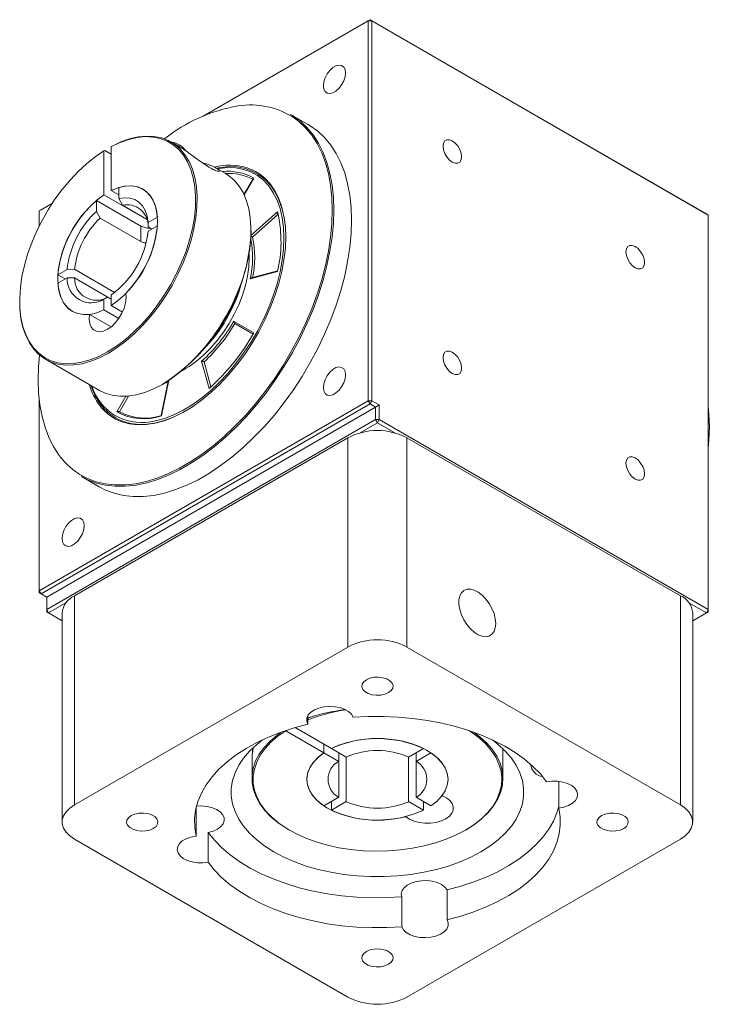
# Model space of a CAD drawing. Header units: millimetres. Extents: x 2723 to 3595, y 721 to 1332.
# Tile 6 of 8: x 3375 to 3454, y 813 to 926. Entities that reach past the tile are written whole.
import ezdxf

# ---------------------------------------------------------------- set-up
doc = ezdxf.new("R2010")
doc.units = ezdxf.units.MM
doc.layers.add('產品', color=7, linetype='Continuous')

# ---------------------------------------------------------------- blocks, each defined once
blk = doc.blocks.new('A$C3C664CCF')
at = {"color": 7, "linetype": 'Continuous', "lineweight": 15}
for p, q in [((21.07, 101.93), (40.22, 112.98)), ((40.22, 112.98), (40.01, 112.86)), ((40.43, 112.86), (40.22, 112.98)), ((40.22, 112.98), (78.83, 90.69)), ((40.01, 112.86), (21.07, 101.93)), ((40.01, 69.26), (40.01, 112.86)), ((40.43, 112.86), (40.01, 112.86)), ((79.04, 90.57), (40.43, 112.86)), ((40.43, 112.86), (40.43, 69.26)), ((33.13, 100.94), (31.09, 102.12)), ((10.52, 98.42), (10.61, 98.47)), ((10.52, 93.37), (10.52, 98.42)), ((18.41, 98.36), (17.38, 98.95)), ((9.76, 97.98), (9.67, 97.93)), ((9.67, 97.93), (9.67, 92.88)), ((9.76, 97.98), (10.52, 97.54)), ((23.58, 95.37), (22.55, 95.96)), ((26.79, 94.73), (25.74, 92.92)), ((26.87, 94.8), (25.76, 92.88)), ((9.67, 92.88), (14.58, 90.04)), ((10.52, 93.37), (11.37, 92.88)), ((11.37, 92.45), (11.37, 93.71)), ((3.75, 91.93), (2.25, 91.06)), ((2.46, 91.18), (3.75, 91.93)), ((8.82, 92.24), (8.82, 90.98)), ((13.92, 89.3), (8.82, 92.24)), ((11.79, 91.69), (11.37, 92.45)), ((14.57, 90.09), (11.79, 91.69)), ((2.25, 91.06), (2.46, 91.18)), ((2.25, 91.06), (2.25, 89.33)), ((8.82, 90.98), (9.25, 90.22)), ((26.55, 88.23), (29.59, 90.93)), ((29.63, 90.62), (26.72, 88.04)), ((29.57, 90.71), (29.61, 90.54)), ((29.59, 90.93), (29.67, 90.66)), ((79.04, 90.57), (78.83, 90.69)), ((79.04, 45.29), (79.04, 90.57)), ((13.92, 87.53), (9.25, 90.22)), ((13.92, 87.53), (13.92, 89.3)), ((14.75, 89.7), (14.74, 89.21)), ((15.81, 90.31), (14.75, 89.7)), ((14.75, 88.72), (15.81, 89.33)), ((15.17, 88.96), (14.74, 89.21)), ((26.56, 88.68), (26.56, 88.78)), ((26.33, 86.11), (26.35, 85.63)), ((26.35, 85.55), (26.33, 86.07)), ((5.45, 84.33), (4.39, 83.72)), ((4.39, 83.72), (5.23, 83.23)), ((6.3, 84.34), (5.45, 84.33)), ((10.9, 81.68), (6.3, 84.34)), ((29.6, 84.07), (26.44, 83.23)), ((29.58, 84.15), (26.62, 83.35)), ((4.39, 82.74), (5.45, 83.35)), ((5.45, 83.35), (6.3, 83.36)), ((10.52, 80.92), (6.3, 83.36)), ((10.52, 80.18), (10.52, 81.41)), ((0, 80.7), (0, 80.6)), ((10.1, 81.16), (9.67, 80.92)), ((9.67, 80.92), (9.67, 79.69)), ((10.52, 80.92), (10.1, 81.16)), ((10.49, 77.73), (8.01, 79.16)), ((9.67, 79.69), (11.38, 78.7)), ((11.8, 79.44), (10.52, 80.18)), ((24.56, 78.39), (26.88, 77.06)), ((26.79, 76.9), (24.69, 78.11)), ((2.98, 74.01), (9.18, 70.43)), ((21.74, 70.66), (20.89, 73.81)), ((21.17, 73.73), (21.94, 70.84)), ((18.61, 72.7), (19.07, 72.95)), ((17.06, 71.51), (16.26, 67.57)), ((17.12, 71.6), (16.29, 67.51)), ((16.38, 71.15), (16.46, 71.19)), ((2.25, 69.32), (2.25, 47.46)), ((2.25, 47.46), (40.01, 69.26)), ((11.15, 67.97), (12.18, 69.77)), ((12.49, 69.79), (11.45, 68)), ((40.22, 68.89), (40.01, 69.26)), ((40.43, 69.26), (40.01, 69.26)), ((40.22, 68.89), (40.43, 69.26)), ((40.43, 69.26), (41.28, 68.77)), ((40.22, 68.89), (2.46, 47.09)), ((40.86, 68.52), (3.1, 46.72)), ((40.86, 68.52), (40.22, 68.89)), ((40.86, 68.52), (41.28, 68.77)), ((40.86, 67.09), (40.86, 68.52)), ((41.28, 68.77), (41.28, 67.09)), ((3.1, 45.29), (40.86, 67.09)), ((41.07, 66.72), (39.07, 65.56)), ((40.86, 67.09), (41.28, 67.09)), ((40.86, 67.09), (41.07, 66.72)), ((41.07, 66.72), (41.28, 67.09)), ((43.07, 65.56), (41.07, 66.72)), ((41.28, 67.09), (79.04, 45.29)), ((6.28, 46.88), (37.67, 65)), ((37.67, 41), (37.67, 65)), ((44.46, 65), (44.46, 41)), ((44.46, 65), (75.86, 46.88)), ((7.09, 60.55), (9.13, 59.37)), ((2.25, 47.46), (2.46, 47.09)), ((2.25, 47.46), (2.25, 47.21)), ((2.25, 47.21), (2.46, 47.09)), ((2.46, 47.09), (3.1, 46.72)), ((3.1, 46.72), (3.1, 45.29)), ((6.28, 46.88), (6.28, 22.87)), ((75.86, 22.87), (75.86, 46.88)), ((3.31, 44.92), (3.1, 45.29)), ((3.1, 45.04), (3.1, 45.29)), ((5.31, 46.08), (3.31, 44.92)), ((78.83, 44.92), (76.83, 46.08)), ((78.83, 44.92), (79.04, 45.29)), ((79.04, 45.04), (79.04, 45.29)), ((3.1, 45.04), (3.31, 44.92)), ((3.31, 44.92), (4.87, 44.02)), ((4.87, 44.92), (4.87, 20.91)), ((77.26, 20.91), (77.26, 44.92)), ((77.26, 44.02), (78.83, 44.92)), ((78.83, 44.92), (79.04, 45.04)), ((6.28, 22.87), (37.67, 41)), ((44.46, 41), (75.86, 22.87)), ((33.08, 32.13), (33.08, 33.12)), ((35.78, 29.36), (31.64, 31.75)), ((30.56, 31.39), (34.93, 28.87)), ((34.93, 28.87), (34.93, 29.85)), ((26.69, 28.43), (26.7, 28.49)), ((26.76, 28.95), (26.77, 29.02)), ((34.93, 28.87), (36.64, 27.88)), ((37.48, 28.37), (35.78, 29.36)), ((36.64, 28.86), (36.64, 27.88)), ((37.48, 28.37), (37.48, 23.26)), ((46.36, 29.36), (44.65, 28.37)), ((44.65, 28.37), (44.65, 23.26)), ((45.5, 27.88), (47.2, 28.87)), ((45.5, 28.86), (45.5, 27.88)), ((55.47, 25.91), (55.47, 29.34)), ((26.67, 28.06), (26.67, 25.91)), ((36.64, 27.88), (36.64, 23.75)), ((45.5, 27.88), (45.5, 23.75)), ((61.88, 25.58), (61.88, 22.52)), ((36.64, 23.75), (34.93, 22.76)), ((47.2, 22.76), (45.5, 23.75)), ((35.78, 22.27), (37.48, 23.26)), ((35.78, 23.25), (35.78, 22.27)), ((44.65, 23.26), (46.36, 22.27)), ((46.36, 22.27), (46.36, 23.25)), ((20.25, 22.52), (20.25, 19.31)), ((21.65, 16.3), (21.65, 19.73)), ((30.88, 20.03), (30.97, 19.99)), ((51.17, 19.99), (51.25, 20.03)), ((37.67, 0.83), (6.28, 18.96)), ((75.86, 18.96), (44.46, 0.83)), ((49.06, 9.7), (49.06, 13.13)), ((43.86, 12.33), (43.86, 8.9))]:
    blk.add_line(p, q, dxfattribs=at)
at = {"color": 7, "linetype": 'Continuous', "lineweight": 15, "flags": 128}
for points in [[(37.4, 106.88), (37.35, 107.26), (37.2, 107.55), (36.96, 107.73), (36.66, 107.78), (36.31, 107.7), (35.95, 107.49), (35.6, 107.17), (35.29, 106.77), (35.06, 106.32), (34.91, 105.85), (34.86, 105.41), (34.91, 105.02), (35.06, 104.73), (35.29, 104.55), (35.6, 104.5), (35.95, 104.58), (36.31, 104.79), (36.66, 105.11), (36.96, 105.51), (37.2, 105.96), (37.35, 106.43), (37.4, 106.88)], [(31.09, 102.12), (31.32, 101.98), (32.18, 101.36), (32.97, 100.62), (33.68, 99.77), (34.3, 98.81), (34.83, 97.75), (35.27, 96.59), (35.62, 95.34), (35.86, 94.01), (36.01, 92.6), (36.06, 91.13)], [(35.89, 91.13), (35.84, 92.6), (35.69, 93.99), (35.45, 95.32), (35.11, 96.56), (34.67, 97.71), (34.14, 98.77), (33.52, 99.73), (32.82, 100.58), (32.03, 101.31), (31.56, 101.67)], [(38.1, 89.96), (38.05, 91.43), (37.9, 92.83), (37.65, 94.16), (37.31, 95.41), (36.87, 96.57), (36.34, 97.63), (35.72, 98.6), (35.01, 99.45), (34.22, 100.19), (33.36, 100.81), (33.13, 100.94)], [(10.61, 98.47), (11.62, 98.95), (12.62, 99.3), (13.59, 99.53), (14.53, 99.62), (15.43, 99.58), (16.28, 99.42), (17.06, 99.12), (17.78, 98.7), (18.42, 98.15), (18.97, 97.49), (19.44, 96.72), (19.82, 95.84), (20.1, 94.87), (20.28, 93.82), (20.36, 92.7), (20.34, 91.51), (20.22, 90.27), (19.99, 89), (19.67, 87.7), (19.26, 86.38), (18.75, 85.07), (18.16, 83.77), (17.49, 82.5), (16.74, 81.27), (15.93, 80.09), (15.06, 78.98), (14.15, 77.94), (13.19, 76.98), (12.21, 76.12), (11.2, 75.37), (10.18, 74.72), (9.17, 74.19), (8.16, 73.79), (7.17, 73.51), (6.22, 73.36), (5.3, 73.34), (4.43, 73.45), (3.62, 73.7), (2.88, 74.07), (2.21, 74.56), (1.61, 75.18), (1.11, 75.91), (0.69, 76.74), (0.37, 77.67), (0.15, 78.69), (0.03, 79.78), (0, 80.6)], [(9.67, 97.93), (8.67, 97.25), (7.68, 96.45), (6.71, 95.56), (5.78, 94.57), (4.89, 93.51), (4.05, 92.38), (3.27, 91.18), (2.57, 89.95), (1.93, 88.67), (1.38, 87.38), (0.91, 86.08), (0.54, 84.78), (0.26, 83.5), (0.08, 82.25), (0, 81.04), (0.03, 79.89), (0.15, 78.8), (0.37, 77.79), (0.69, 76.87), (1.1, 76.04), (1.6, 75.32), (2.19, 74.71), (2.85, 74.22), (3.59, 73.85), (4.4, 73.61), (5.26, 73.5), (6.17, 73.52), (7.11, 73.67), (8.09, 73.94), (9.09, 74.34), (10.1, 74.87), (11.11, 75.51), (12.1, 76.26), (13.08, 77.11), (14.03, 78.06), (14.94, 79.09), (15.8, 80.19), (16.6, 81.36), (17.34, 82.58), (18.01, 83.84), (18.59, 85.13), (19.1, 86.43), (19.51, 87.73), (19.83, 89.02), (20.05, 90.29), (20.17, 91.51), (20.19, 92.69), (20.11, 93.81), (19.93, 94.85), (19.65, 95.81), (19.28, 96.68), (18.82, 97.44), (18.26, 98.1), (17.63, 98.64), (16.92, 99.06), (16.14, 99.36), (15.31, 99.52), (14.42, 99.56), (13.48, 99.47), (12.52, 99.24), (11.53, 98.9), (10.52, 98.42)], [(50.72, 97.24), (50.67, 97.65), (50.52, 98.08), (50.28, 98.49), (49.99, 98.83), (49.66, 99.08), (49.33, 99.21), (49.04, 99.21), (48.8, 99.07), (48.65, 98.82), (48.6, 98.47), (48.65, 98.06), (48.8, 97.63), (49.04, 97.23), (49.33, 96.88), (49.66, 96.63), (49.99, 96.5), (50.28, 96.51), (50.52, 96.64), (50.67, 96.9), (50.72, 97.24)], [(30.55, 87.95), (30.5, 89.16), (30.35, 90.3), (30.1, 91.36), (29.75, 92.33), (29.31, 93.21), (28.78, 93.98), (28.17, 94.65), (27.47, 95.19), (26.7, 95.61), (25.87, 95.91), (24.97, 96.08), (24.03, 96.12), (23.04, 96.03), (22.58, 95.95)], [(9.18, 70.43), (9.82, 70.12), (10.63, 69.88), (11.5, 69.77), (12.41, 69.78), (13.37, 69.93), (14.35, 70.21), (15.36, 70.62), (16.38, 71.14), (17.39, 71.79), (18.4, 72.55), (19.39, 73.41), (20.34, 74.36), (21.26, 75.4), (22.13, 76.52), (22.94, 77.7), (23.68, 78.93), (24.35, 80.2), (24.94, 81.5), (25.45, 82.81), (25.87, 84.12), (26.19, 85.42), (26.41, 86.7), (26.53, 87.93), (26.55, 89.12), (26.47, 90.25), (26.29, 91.3), (26.01, 92.27), (25.64, 93.14), (25.17, 93.91), (24.61, 94.57), (23.97, 95.12), (23.58, 95.37)], [(30.33, 87.93), (30.28, 89.13), (30.14, 90.25), (29.89, 91.3), (29.55, 92.27), (29.11, 93.13), (28.59, 93.9), (27.98, 94.55), (27.29, 95.09), (26.53, 95.51), (25.7, 95.8), (24.82, 95.97), (23.88, 96.01), (22.9, 95.92), (22.7, 95.88)], [(26, 96.02), (26.68, 95.77), (27.09, 95.56)], [(27.09, 95.56), (27.45, 95.34), (28.15, 94.79), (28.77, 94.13), (29.3, 93.35), (29.74, 92.47), (30.09, 91.48), (30.34, 90.41), (30.5, 89.26), (30.55, 88.05)], [(12.18, 81.57), (12.88, 82.35), (13.53, 83.21), (14.11, 84.13), (14.62, 85.09), (15.05, 86.08), (15.4, 87.07), (15.64, 88.06), (15.78, 89.02), (15.82, 89.93), (15.76, 90.78), (15.6, 91.55), (15.33, 92.24), (14.97, 92.82), (14.52, 93.28), (13.99, 93.63), (13.39, 93.84), (12.73, 93.92), (12.03, 93.87), (11.29, 93.68), (10.52, 93.37)], [(11.37, 93.71), (12.14, 93.89), (12.88, 93.91), (13.56, 93.8), (14.16, 93.53), (14.69, 93.13), (15.13, 92.59), (15.46, 91.94), (15.69, 91.17), (15.81, 90.31)], [(9.67, 92.88), (8.91, 92.31), (8.17, 91.64), (7.46, 90.88), (6.8, 90.03), (6.2, 89.13), (5.67, 88.17), (5.22, 87.19), (4.86, 86.2), (4.6, 85.21), (4.43, 84.24), (4.37, 83.32), (4.41, 82.45), (4.56, 81.66), (4.8, 80.96), (5.14, 80.35), (5.57, 79.86), (6.08, 79.49), (6.67, 79.25), (7.32, 79.14), (8.01, 79.16)], [(11.37, 92.45), (12.03, 92.55), (12.64, 92.51), (13.2, 92.34), (13.69, 92.04), (14.09, 91.62), (14.41, 91.08), (14.63, 90.43), (14.75, 89.7)], [(6.74, 60.9), (6.84, 60.84), (7.77, 60.34), (8.77, 59.97), (9.83, 59.72), (10.94, 59.6), (12.1, 59.6), (13.3, 59.74), (14.53, 60), (15.79, 60.39), (17.07, 60.9), (18.36, 61.53), (19.65, 62.27), (20.94, 63.13), (22.22, 64.1), (23.48, 65.17), (24.71, 66.33), (25.91, 67.58), (27.07, 68.91), (28.19, 70.32), (29.24, 71.79), (30.24, 73.31), (31.17, 74.89), (32.03, 76.5), (32.82, 78.14), (33.52, 79.8), (34.14, 81.47), (34.67, 83.14), (35.11, 84.79), (35.45, 86.43), (35.69, 88.04), (35.84, 89.61), (35.89, 91.13)], [(36.06, 91.13), (36.01, 89.6), (35.86, 88.03), (35.62, 86.41), (35.27, 84.76), (34.83, 83.1), (34.3, 81.42), (33.68, 79.74), (32.97, 78.07), (32.18, 76.42), (31.32, 74.8), (30.38, 73.22), (29.38, 71.69), (28.32, 70.21), (27.2, 68.8), (26.03, 67.46), (24.83, 66.2), (23.59, 65.03), (22.32, 63.96), (21.04, 62.99), (19.74, 62.13), (18.44, 61.38), (17.15, 60.74), (15.86, 60.23), (14.59, 59.84), (13.36, 59.58), (12.15, 59.45), (10.98, 59.44), (9.87, 59.56), (8.8, 59.81), (7.8, 60.19), (7.09, 60.55)], [(9.13, 59.37), (9.84, 59.01), (10.84, 58.64), (11.9, 58.39), (13.02, 58.26), (14.19, 58.27), (15.39, 58.4), (16.63, 58.67), (17.9, 59.06), (19.18, 59.57), (20.48, 60.2), (21.78, 60.95), (23.07, 61.82), (24.36, 62.79), (25.63, 63.86), (26.86, 65.03), (28.07, 66.28), (29.24, 67.62), (30.35, 69.04), (31.42, 70.51), (32.42, 72.05), (33.36, 73.63), (34.22, 75.25), (35.01, 76.9), (35.72, 78.57), (36.34, 80.24), (36.87, 81.92), (37.31, 83.59), (37.65, 85.23), (37.9, 86.85), (38.05, 88.43), (38.1, 89.96)], [(30.55, 88.05), (30.5, 86.77), (30.34, 85.44), (30.09, 84.08), (29.74, 82.7), (29.3, 81.3), (28.77, 79.91), (28.15, 78.53), (27.45, 77.17), (26.68, 75.85), (25.83, 74.58), (24.93, 73.37), (23.98, 72.23), (22.98, 71.17), (21.95, 70.2), (20.89, 69.33), (19.82, 68.56), (18.74, 67.91), (17.66, 67.37), (16.59, 66.96), (15.54, 66.67), (14.53, 66.52), (13.55, 66.49), (12.62, 66.6), (11.75, 66.83), (10.94, 67.2), (10.89, 67.22)], [(15.02, 66.84), (15.61, 66.94), (16.64, 67.23), (17.69, 67.63), (18.75, 68.16), (19.81, 68.8), (20.86, 69.55), (21.9, 70.41), (22.91, 71.36), (23.89, 72.4), (24.83, 73.52), (25.71, 74.71), (26.54, 75.96), (27.3, 77.26), (27.98, 78.59), (28.59, 79.94), (29.11, 81.31), (29.55, 82.68), (29.89, 84.04), (30.14, 85.38), (30.29, 86.68), (30.33, 87.93)], [(71.72, 85.12), (71.67, 85.53), (71.52, 85.96), (71.28, 86.36), (70.99, 86.71), (70.66, 86.96), (70.33, 87.09), (70.04, 87.08), (69.8, 86.95), (69.65, 86.69), (69.6, 86.35), (69.65, 85.94), (69.8, 85.51), (70.04, 85.1), (70.33, 84.76), (70.66, 84.51), (70.99, 84.38), (71.28, 84.38), (71.52, 84.52), (71.67, 84.77), (71.72, 85.12)], [(26.35, 85.63), (26.3, 84.61), (26.15, 83.56), (25.91, 82.47), (25.57, 81.37), (25.14, 80.27), (24.63, 79.19), (24.05, 78.13), (23.39, 77.12), (22.68, 76.17), (21.92, 75.28), (21.12, 74.48), (20.29, 73.78), (19.44, 73.17), (18.58, 72.68), (18.58, 72.68)], [(9.67, 79.69), (8.87, 79.36), (8.09, 79.17), (7.35, 79.14), (6.66, 79.25), (6.05, 79.51), (5.51, 79.92), (5.07, 80.45), (4.73, 81.11), (4.5, 81.88), (4.39, 82.74)], [(8.01, 79.16), (7.98, 78.61), (8.04, 78.11), (8.21, 77.71), (8.46, 77.41), (8.8, 77.23), (9.2, 77.18), (9.64, 77.26), (10.1, 77.46), (10.56, 77.79), (11, 78.22), (11.4, 78.73), (11.73, 79.29), (11.99, 79.89), (12.15, 80.49), (12.22, 81.06), (12.18, 81.57)], [(50.72, 72.99), (50.67, 73.4), (50.52, 73.83), (50.28, 74.24), (49.99, 74.58), (49.66, 74.83), (49.33, 74.96), (49.04, 74.96), (48.8, 74.82), (48.65, 74.57), (48.6, 74.22), (48.65, 73.81), (48.8, 73.38), (49.04, 72.98), (49.33, 72.63), (49.66, 72.38), (49.99, 72.25), (50.28, 72.26), (50.52, 72.39), (50.67, 72.65), (50.72, 72.99)], [(2.29, 74.49), (2.17, 73.16), (2.12, 71.64), (2.17, 70.17), (2.32, 68.77), (2.57, 67.45), (2.91, 66.21), (3.35, 65.05), (3.87, 64), (4.46, 63.08)], [(37.4, 72.23), (37.35, 72.62), (37.2, 72.91), (36.96, 73.09), (36.66, 73.14), (36.31, 73.06), (35.95, 72.85), (35.6, 72.53), (35.29, 72.13), (35.06, 71.67), (34.91, 71.21), (34.86, 70.76), (34.91, 70.38), (35.06, 70.08), (35.29, 69.91), (35.6, 69.86), (35.95, 69.94), (36.31, 70.15), (36.66, 70.47), (36.96, 70.87), (37.2, 71.32), (37.35, 71.79), (37.4, 72.23)], [(17.03, 71.36), (16.61, 71.26), (16.57, 71.26)], [(8.18, 71.01), (8.25, 70.81), (8.64, 69.88), (9.13, 69.06), (9.7, 68.34), (10.36, 67.74), (11.09, 67.25), (11.89, 66.89), (12.76, 66.66), (13.68, 66.55), (14.65, 66.58), (15.65, 66.73), (16.69, 67.02), (17.75, 67.42), (18.82, 67.96), (19.05, 68.08)], [(79.17, 66.25), (79.12, 67.72), (79.04, 68.57)], [(79.04, 63.78), (79.12, 64.72), (79.17, 66.25)], [(71.72, 60.87), (71.67, 61.28), (71.52, 61.71), (71.28, 62.11), (70.99, 62.46), (70.66, 62.71), (70.33, 62.84), (70.04, 62.83), (69.8, 62.7), (69.65, 62.44), (69.6, 62.1), (69.65, 61.69), (69.8, 61.26), (70.04, 60.85), (70.33, 60.51), (70.66, 60.26), (70.99, 60.13), (71.28, 60.13), (71.52, 60.27), (71.67, 60.52), (71.72, 60.87)], [(7.4, 54.91), (7.35, 55.3), (7.2, 55.59), (6.96, 55.77), (6.66, 55.82), (6.31, 55.74), (5.95, 55.53), (5.6, 55.21), (5.29, 54.81), (5.06, 54.36), (4.91, 53.89), (4.86, 53.44), (4.91, 53.06), (5.06, 52.77), (5.29, 52.59), (5.6, 52.54), (5.95, 52.62), (6.31, 52.83), (6.66, 53.15), (6.96, 53.55), (7.2, 54), (7.35, 54.47), (7.4, 54.91)], [(54.65, 43.69), (54.6, 44.24), (54.45, 44.83), (54.21, 45.42), (53.9, 45.99), (53.52, 46.5), (53.09, 46.95), (52.64, 47.29), (52.18, 47.53), (51.74, 47.64), (51.33, 47.63), (50.98, 47.49), (50.71, 47.23), (50.51, 46.86), (50.42, 46.4), (50.42, 45.87), (50.51, 45.29), (50.71, 44.7), (50.98, 44.12), (51.33, 43.57), (51.74, 43.09), (52.18, 42.69), (52.64, 42.4), (53.09, 42.23), (53.52, 42.18), (53.9, 42.25), (54.21, 42.46), (54.45, 42.77), (54.6, 43.19), (54.65, 43.69)], [(39.8, 37.24), (39.49, 37), (39.31, 36.72), (39.27, 36.43), (39.38, 36.14), (39.63, 35.88), (39.99, 35.67), (40.44, 35.53), (40.94, 35.47), (41.45, 35.49), (41.93, 35.59), (42.34, 35.77), (42.65, 36), (42.83, 36.28), (42.86, 36.58), (42.76, 36.86), (42.51, 37.12), (42.15, 37.33), (41.7, 37.48), (41.2, 37.54), (40.69, 37.52), (40.21, 37.41), (39.8, 37.24)], [(38.28, 32.93), (38.09, 33.28), (37.76, 33.59), (37.32, 33.84), (36.78, 34.04), (36.18, 34.15), (35.56, 34.18), (34.93, 34.13), (34.35, 34), (33.84, 33.79), (33.42, 33.52), (33.12, 33.2), (32.96, 32.84), (32.95, 32.48), (33.08, 32.13)], [(33.08, 32.83), (33.62, 33.03), (33.8, 33.09)], [(60.49, 25.53), (59.77, 26.43), (58.92, 27.3), (57.95, 28.12), (56.87, 28.9), (55.69, 29.62), (54.4, 30.28), (53.02, 30.88), (51.57, 31.41), (50.04, 31.88), (48.46, 32.26), (46.82, 32.57), (45.14, 32.81), (43.44, 32.96), (41.72, 33.03), (40, 33.02), (38.28, 32.93)], [(33.08, 32.13), (31.51, 31.71), (30.01, 31.22), (28.58, 30.66), (27.24, 30.04), (25.99, 29.35), (24.84, 28.61), (23.8, 27.82), (22.88, 26.98), (22.08, 26.09), (21.41, 25.18), (20.87, 24.23), (20.47, 23.27), (20.2, 22.28), (20.08, 21.29), (20.1, 20.3), (20.25, 19.31)], [(30.88, 20.03), (30.59, 20.21), (29.66, 20.84), (28.84, 21.52), (28.14, 22.25), (27.57, 23.01), (27.14, 23.81), (26.84, 24.62), (26.69, 25.44), (26.68, 26.28), (26.82, 27.1), (27.09, 27.92), (27.51, 28.71), (28.06, 29.48), (28.75, 30.21), (29.55, 30.9), (29.96, 31.2)], [(30.56, 31.39), (29.64, 30.76), (28.85, 30.08), (28.17, 29.35), (27.62, 28.59), (27.21, 27.8), (26.94, 26.99), (26.8, 26.17), (26.81, 25.35), (26.96, 24.53), (27.26, 23.72), (27.69, 22.94), (28.25, 22.18), (28.94, 21.46), (29.76, 20.78), (30.68, 20.16), (31.71, 19.59), (32.84, 19.08), (34.04, 18.64), (35.32, 18.27), (36.65, 17.97), (38.03, 17.76), (39.44, 17.62), (40.86, 17.57), (42.29, 17.6), (43.7, 17.71), (45.09, 17.9), (46.44, 18.18), (47.73, 18.52), (48.96, 18.94), (50.11, 19.43), (51.17, 19.98), (52.12, 20.6), (52.97, 21.26), (53.7, 21.97), (54.3, 22.71), (54.77, 23.49), (55.1, 24.29), (55.3, 25.11), (55.35, 25.93), (55.26, 26.76), (55.02, 27.57), (54.65, 28.36), (54.14, 29.13), (53.5, 29.87), (52.74, 30.57), (51.86, 31.21), (51.53, 31.43)], [(52.17, 31.2), (52.83, 30.71), (53.6, 30), (54.25, 29.26), (54.76, 28.48), (55.14, 27.68), (55.37, 26.86), (55.47, 26.03), (55.42, 25.2), (55.22, 24.38), (54.89, 23.57), (54.41, 22.79), (53.81, 22.03), (53.07, 21.32), (52.22, 20.65), (51.25, 20.03)], [(54.27, 30.34), (54.93, 29.83), (55.75, 29.06), (56.44, 28.26), (57, 27.43), (57.42, 26.56), (57.71, 25.68), (57.85, 24.79), (57.85, 23.9), (57.71, 23), (57.42, 22.12), (57, 21.26), (56.44, 20.43), (55.75, 19.62), (54.93, 18.86), (53.99, 18.15), (52.95, 17.49), (51.8, 16.88), (50.56, 16.34), (49.24, 15.87), (47.85, 15.47), (46.41, 15.15), (44.92, 14.9), (43.39, 14.74), (41.84, 14.66), (40.29, 14.66), (38.75, 14.74), (37.22, 14.9), (35.73, 15.15), (34.28, 15.47), (32.89, 15.87), (31.57, 16.34), (30.34, 16.88), (29.19, 17.49), (28.14, 18.15), (27.21, 18.86), (26.39, 19.62), (25.7, 20.43), (25.14, 21.26), (24.72, 22.12), (24.43, 23), (24.29, 23.9), (24.29, 24.79), (24.43, 25.68), (24.72, 26.56), (25.14, 27.43), (25.7, 28.26), (26.39, 29.06), (27.21, 29.83), (27.87, 30.34)], [(48.49, 23.94), (48.86, 24.53), (49.09, 25.15), (49.17, 25.77), (49.1, 26.4), (48.89, 27.02), (48.54, 27.62), (48.06, 28.18), (47.44, 28.7), (46.71, 29.17), (45.88, 29.58), (44.96, 29.91), (43.97, 30.18), (42.93, 30.36), (41.86, 30.47), (40.76, 30.49), (39.68, 30.42), (38.62, 30.27), (37.61, 30.04), (36.65, 29.73), (35.78, 29.36)], [(34.93, 28.87), (34.28, 28.36), (33.75, 27.81), (33.35, 27.23), (33.09, 26.62), (32.97, 25.99), (33.01, 25.36), (33.19, 24.74), (33.51, 24.14), (33.97, 23.57), (34.55, 23.04), (35.26, 22.56), (36.07, 22.13), (36.97, 21.78), (37.95, 21.5), (38.98, 21.3), (40.05, 21.18), (41.14, 21.14), (42.23, 21.19), (43.29, 21.32), (44.32, 21.53)], [(34.93, 28.87), (34.25, 28.33), (33.7, 27.75), (33.29, 27.13), (33.05, 26.48), (32.97, 25.81), (33.05, 25.15), (33.29, 24.5), (33.7, 23.88), (34.25, 23.29), (34.93, 22.76)], [(47.2, 22.76), (47.89, 23.29), (48.44, 23.88), (48.84, 24.5), (49.09, 25.15), (49.17, 25.81), (49.09, 26.48), (48.84, 27.13), (48.44, 27.75), (47.89, 28.33), (47.2, 28.87)], [(61.88, 22.52), (62.48, 22.64), (63.02, 22.83), (63.47, 23.08), (63.8, 23.39), (64, 23.73), (64.05, 24.1), (63.96, 24.46), (63.73, 24.79), (63.37, 25.09), (62.9, 25.33), (62.34, 25.5), (61.73, 25.6), (61.1, 25.6), (60.49, 25.53)], [(44.32, 21.53), (44.75, 21.24), (45.27, 21.02), (45.87, 20.86), (46.52, 20.78), (47.17, 20.79), (47.81, 20.88), (48.4, 21.05), (48.92, 21.28), (49.33, 21.58), (49.62, 21.92), (49.77, 22.29), (49.78, 22.67), (49.65, 23.04), (49.38, 23.39), (48.99, 23.69), (48.49, 23.94)], [(6.28, 22.87), (5.74, 22.5), (5.32, 22.09), (5.04, 21.63), (4.89, 21.16), (4.89, 20.67), (5.04, 20.2), (5.32, 19.74), (5.74, 19.33), (6.28, 18.96)], [(20.31, 22.74), (20.88, 22.76), (21.49, 22.71), (22.07, 22.58), (22.58, 22.37), (23, 22.1), (23.29, 21.78), (23.46, 21.43), (23.47, 21.07), (23.35, 20.72), (23.09, 20.39), (22.7, 20.11), (22.21, 19.88), (21.65, 19.73)], [(49.06, 13.13), (50.63, 13.55), (52.13, 14.04), (53.55, 14.6), (54.9, 15.22), (56.15, 15.91), (57.29, 16.65), (58.33, 17.44), (59.26, 18.28), (60.06, 19.16), (60.73, 20.08), (61.27, 21.03), (61.67, 21.99), (61.88, 22.73)], [(75.86, 18.96), (76.4, 19.33), (76.81, 19.74), (77.1, 20.2), (77.25, 20.67), (77.25, 21.16), (77.1, 21.63), (76.81, 22.09), (76.4, 22.5), (75.86, 22.87)], [(12.8, 21.65), (12.49, 21.41), (12.31, 21.14), (12.27, 20.84), (12.38, 20.55), (12.63, 20.29), (12.99, 20.08), (13.44, 19.94), (13.94, 19.88), (14.45, 19.9), (14.93, 20), (15.34, 20.18), (15.65, 20.42), (15.83, 20.69), (15.86, 20.99), (15.76, 21.28), (15.51, 21.54), (15.15, 21.75), (14.7, 21.89), (14.2, 21.95), (13.69, 21.93), (13.21, 21.83), (12.8, 21.65)], [(49.06, 9.7), (50.63, 10.12), (52.13, 10.61), (53.55, 11.17), (54.9, 11.79), (56.15, 12.48), (57.29, 13.22), (58.33, 14.01), (59.26, 14.85), (60.06, 15.73), (60.73, 16.65), (61.27, 17.6), (61.67, 18.56), (61.93, 19.55), (62.06, 20.54), (62.04, 21.53), (61.88, 22.52)], [(66.8, 21.65), (66.49, 21.41), (66.31, 21.14), (66.27, 20.84), (66.38, 20.55), (66.63, 20.29), (66.99, 20.08), (67.44, 19.94), (67.94, 19.88), (68.45, 19.9), (68.93, 20), (69.34, 20.18), (69.65, 20.42), (69.83, 20.69), (69.86, 20.99), (69.76, 21.28), (69.51, 21.54), (69.15, 21.75), (68.7, 21.89), (68.2, 21.95), (67.69, 21.93), (67.21, 21.83), (66.8, 21.65)], [(20.25, 19.31), (19.66, 19.19), (19.12, 19), (18.67, 18.75), (18.34, 18.44), (18.14, 18.09), (18.09, 17.73), (18.18, 17.37), (18.41, 17.04), (18.77, 16.74), (19.24, 16.5), (19.8, 16.33), (20.4, 16.23), (21.03, 16.23), (21.65, 16.3)], [(21.65, 19.73), (22.37, 18.83), (23.22, 17.96), (24.18, 17.14), (25.26, 16.36), (26.45, 15.64), (27.74, 14.98), (29.11, 14.38), (30.57, 13.85), (32.1, 13.38), (33.68, 13), (35.32, 12.68), (36.99, 12.45), (38.7, 12.3), (40.42, 12.23), (42.14, 12.24), (43.86, 12.33)], [(21.65, 16.3), (22.37, 15.4), (23.22, 14.53), (24.18, 13.71), (25.26, 12.93), (26.45, 12.21), (27.74, 11.55), (29.11, 10.95), (30.57, 10.42), (32.1, 9.95), (33.68, 9.57), (35.32, 9.25), (36.99, 9.02), (38.7, 8.87), (40.42, 8.8), (42.14, 8.81), (43.86, 8.9)], [(43.86, 12.33), (43.81, 12.69), (43.9, 13.04), (44.13, 13.38), (44.49, 13.67), (44.96, 13.91), (45.51, 14.08), (46.11, 14.18), (46.74, 14.19), (47.35, 14.12), (47.91, 13.96), (48.41, 13.74), (48.79, 13.46), (49.06, 13.13)], [(43.86, 8.9), (44.05, 8.55), (44.38, 8.24), (44.82, 7.99), (45.36, 7.79), (45.95, 7.68), (46.58, 7.65), (47.2, 7.7), (47.79, 7.83), (48.3, 8.04), (48.72, 8.31), (49.02, 8.63), (49.18, 8.99), (49.19, 9.35), (49.06, 9.7)], [(39.8, 6.06), (39.49, 5.83), (39.31, 5.55), (39.27, 5.25), (39.38, 4.96), (39.63, 4.71), (39.99, 4.5), (40.44, 4.35), (40.94, 4.29), (41.45, 4.31), (41.93, 4.42), (42.34, 4.59), (42.65, 4.83), (42.83, 5.11), (42.86, 5.4), (42.76, 5.69), (42.51, 5.95), (42.15, 6.16), (41.7, 6.3), (41.2, 6.36), (40.69, 6.34), (40.21, 6.24), (39.8, 6.06)]]:
    blk.add_lwpolyline(points, dxfattribs=at)
at = {"color": 7, "linetype": 'Continuous', "lineweight": 15}
for centre, radius, start, end in [((28.26, 84.6), 18.76, 99.858, 128.3678), ((26.52, 94.11), 9.09, 56.2986, 99.319), ((16.98, 96.35), 2.63, 38.0861, 81.8663), ((24.09, 89.27), 7.02, 74.2256, 104.1381), ((23.93, 89.73), 5.86, 59.9738, 96.506), ((24.03, 89.59), 5.76, 61.7839, 93.8091), ((17.2, 82.46), 12.88, 130.5756, 174.3911), ((12.33, 89.34), 2.41, 356.9019, 102.9313), ((15.95, 83.18), 10.57, 132.4212, 173.7169), ((15.29, 87.52), 14.71, 346.4667, 12.3194), ((15.86, 83.23), 9.63, 133.401, 173.3807), ((3.22, 90.5), 12.64, 305.2728, 354.7272), ((4.43, 89.8), 10.37, 305.978, 354.022), ((4.65, 89.67), 21.93, 302.5918, 357.4136), ((16.28, 85.7), 10.46, 346.305, 11.404), ((16.61, 85.69), 10.38, 346.9541, 13.0939), ((8.21, 83.25), 2.76, 177.9002, 302.0891), ((8.79, 83.28), 2.49, 178.179, 301.8103), ((9.06, 87.13), 16.97, 314.8377, 345.1677), ((9.34, 86.85), 17.42, 311.5232, 330.9211), ((9.28, 86.88), 17.73, 312.1043, 330.34), ((5.24, 89.17), 24.8, 311.6961, 330.7482), ((15.27, 73.31), 7.62, 196.599, 217.4795), ((13.98, 72.7), 5.95, 197.2127, 279.9835), ((13.72, 72.18), 5.7, 217.9574, 240.2952), ((14.24, 73.6), 6.42, 241.2379, 288.6277), ((14.41, 73.6), 6.34, 242.224, 287.6416), ((41.07, 58.49), 7.35, 62.4806, 117.5194), ((11.42, 68.08), 8.57, 215.6542, 236.8856), ((7.27, 44.68), 2.41, 114.3332, 174.3467), ((74.92, 44.73), 2.35, 4.7822, 66.5378), ((41.07, 34.48), 7.35, 62.4806, 117.5194), ((40.64, 8.31), 25.71, 97.2687, 107.1232), ((40.4, 13.58), 20.42, 98.3367, 111.0007), ((41.07, 17.87), 12.64, 65.2766, 114.7234), ((41.07, 20.09), 9.03, 66.6065, 113.3935), ((37.76, 25.81), 2.36, 118.5798, 241.4202), ((44.37, 25.81), 2.36, 298.5798, 61.4203), ((60.25, 27.72), 1.61, 186.271, 262.0708), ((41.07, 31.54), 9.03, 246.6065, 293.3935), ((41.07, 33.76), 12.64, 245.2765, 294.7235), ((41.07, 7.35), 7.35, 242.4806, 297.5194)]:
    blk.add_arc(centre, radius, start, end, dxfattribs=at)
for points, knots in [([(20.95, 96.58), (21.18, 96.51), (21.63, 96.38), (22.17, 96.16), (22.67, 95.91), (22.97, 95.67), (22.91, 95.56), (22.52, 95.64), (21.91, 95.94), (21.23, 96.37), (20.51, 96.88), (19.77, 97.44), (19.11, 97.91), (18.66, 98.21), (18.46, 98.32), (18.41, 98.35)], [0, 0, 0, 0, 0.080338, 0.156443, 0.232449, 0.348588, 0.439861, 0.531707, 0.610442, 0.682155, 0.753312, 0.828686, 0.913664, 0.979328, 1, 1, 1, 1]), ([(26.79, 94.73), (26.8, 94.74), (26.81, 94.77), (26.85, 94.79), (26.87, 94.8), (26.87, 94.8)], [0, 0, 0, 0, 0.430982, 0.986141, 1, 1, 1, 1]), ([(29.58, 90.71), (29.57, 90.72), (29.56, 90.77), (29.57, 90.85), (29.58, 90.9), (29.59, 90.93), (29.59, 90.93)], [0, 0, 0, 0, 0.2146883, 0.6249316, 0.9908662, 1, 1, 1, 1]), ([(13.92, 89.3), (14.07, 89.23), (14.38, 89.1), (14.78, 89.05), (14.98, 89.07), (14.98, 89.07)], [0, 0, 0, 0, 0.494231, 0.988163, 1, 1, 1, 1]), ([(14.49, 87.36), (14.41, 87.36), (14.19, 87.38), (14.02, 87.47), (13.92, 87.53)], [0, 0, 0, 0, 0.373131, 1, 1, 1, 1]), ([(26.54, 88.11), (26.55, 88.11), (26.58, 88.1), (26.63, 88.08), (26.68, 88.06), (26.71, 88.05), (26.72, 88.04)], [0, 0, 0, 0, 0.193557, 0.526353, 0.762623, 1, 1, 1, 1]), ([(26.44, 83.23), (26.44, 83.23), (26.46, 83.25), (26.5, 83.29), (26.56, 83.34), (26.61, 83.35), (26.62, 83.35)], [0, 0, 0, 0, 0.009187, 0.385776, 0.799049, 1, 1, 1, 1]), ([(24.56, 78.39), (24.56, 78.39), (24.56, 78.37), (24.57, 78.31), (24.59, 78.24), (24.62, 78.18), (24.66, 78.13), (24.68, 78.12), (24.69, 78.11)], [0, 0, 0, 0, 0.006053, 0.254041, 0.526181, 0.721713, 0.860532, 1, 1, 1, 1]), ([(20.89, 73.81), (20.89, 73.81), (20.91, 73.81), (20.95, 73.81), (21.02, 73.79), (21.08, 73.77), (21.13, 73.75), (21.16, 73.73), (21.17, 73.73)], [0, 0, 0, 0, 0.006052, 0.254039, 0.526181, 0.721712, 0.860531, 1, 1, 1, 1]), ([(17.13, 71.65), (17.13, 71.64), (17.12, 71.62), (17.08, 71.58), (17.07, 71.53), (17.07, 71.51)], [0, 0, 0, 0, 0.012393, 0.520109, 1, 1, 1, 1]), ([(11.45, 68), (11.44, 68), (11.41, 68.01), (11.36, 68.02), (11.29, 68.02), (11.21, 68), (11.17, 67.98), (11.15, 67.97), (11.15, 67.97)], [0, 0, 0, 0, 0.140315, 0.279968, 0.477117, 0.750267, 0.993918, 1, 1, 1, 1]), ([(16.26, 67.57), (16.26, 67.57), (16.26, 67.55), (16.28, 67.53), (16.29, 67.51), (16.29, 67.51)], [0, 0, 0, 0, 0.486771, 0.9875, 1, 1, 1, 1]), ([(26.8, 29.5), (26.8, 29.44), (26.79, 29.32), (26.78, 29.16), (26.77, 29.07), (26.77, 29.02)], [0, 0, 0, 0, 0.4119864, 0.7059671, 1, 1, 1, 1]), ([(26.68, 28.56), (26.68, 28.54), (26.68, 28.52), (26.67, 28.49), (26.67, 28.47), (26.67, 28.46)], [0, 0, 0, 0, 0.3377646, 0.6687815, 1, 1, 1, 1]), ([(26.67, 28.46), (26.67, 28.42), (26.67, 28.36), (26.67, 28.23), (26.67, 28.13), (26.67, 28.07)], [0, 0, 0, 0, 0.255101, 0.510204, 1, 1, 1, 1]), ([(26.69, 28.43), (26.69, 28.44), (26.69, 28.46), (26.68, 28.5), (26.68, 28.53), (26.68, 28.56)], [0, 0, 0, 0, 0.249983, 0.499972, 1, 1, 1, 1]), ([(26.72, 28.91), (26.71, 28.84), (26.71, 28.74), (26.7, 28.6), (26.7, 28.53), (26.7, 28.49)], [0, 0, 0, 0, 0.499936, 0.749966, 1, 1, 1, 1]), ([(26.73, 29.05), (26.73, 29.03), (26.73, 29), (26.72, 28.96), (26.72, 28.93), (26.72, 28.91)], [0, 0, 0, 0, 0.361237, 0.680561, 1, 1, 1, 1]), ([(26.73, 29.03), (26.73, 29.1), (26.73, 29.2), (26.73, 29.32), (26.73, 29.36)], [0, 0, 0, 0, 0.688682, 1, 1, 1, 1]), ([(26.76, 28.95), (26.76, 28.96), (26.75, 28.98), (26.74, 29.01), (26.74, 29.03), (26.73, 29.05)], [0, 0, 0, 0, 0.257324, 0.514646, 1, 1, 1, 1])]:
    blk.add_open_spline(points, degree=3, knots=knots, dxfattribs=at)

msp = doc.modelspace()

# ---------------------------------------------------------------- block references
at = {"layer": '產品', "ltscale": 5}
msp.add_blockref('A$C3C664CCF', (3374.714, 812.626), dxfattribs=at)

doc.saveas('drawing.dxf')
